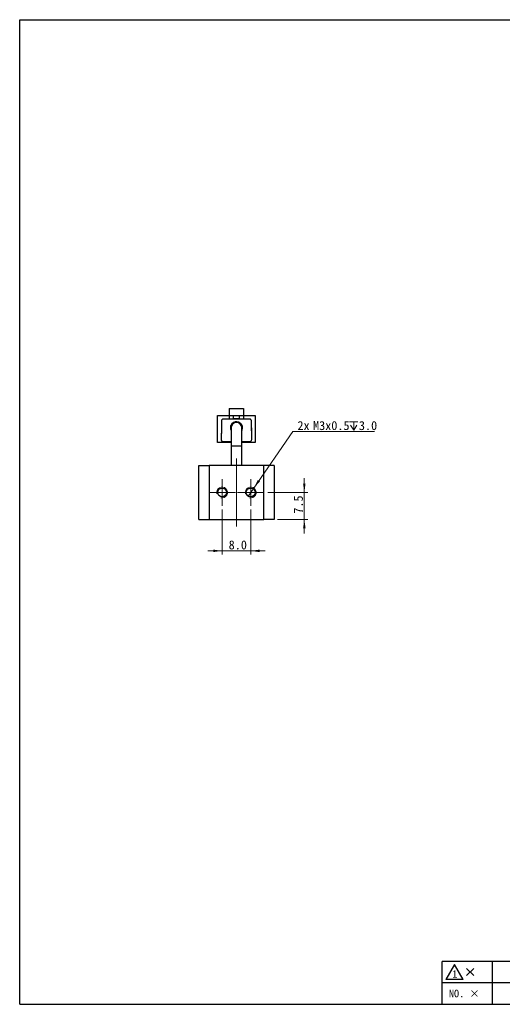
# Model space of a CAD drawing. Header units: millimetres. Extents: x 16 to 409, y 11 to 289.
# Tile 1 of 4: x 16 to 151, y 11 to 286. Entities that reach past the tile are written whole.
import ezdxf

# ---------------------------------------------------------------- set-up
doc = ezdxf.new("R2010")
doc.units = ezdxf.units.MM
doc.linetypes.add('SLD-一點鏈線-(中心線)', pattern=[34.29, 30.48, -1.27, 1.27, -1.27])
doc.linetypes.add('SLD-實線', pattern=[0])
doc.layers.add('00_FORMAT', color=7, linetype='SLD-實線')
doc.styles.add('SLDTEXTSTYLE0', font='MSGOTHIC.TTC')
doc.dimstyles.new('SLDDIMSTYLE2', dxfattribs={"dimtxt": 2.5, "dimasz": 2.5, "dimexe": 0, "dimexo": 0.0625, "dimtad": 0, "dimtih": 1, "dimtoh": 1, "dimdec": 1, "dimrnd": 1e-09, "dimzin": 12, "dimdsep": 46, "dimtxsty": 'SLDTEXTSTYLE0', "dimblk1": 'NONE', "dimsah": 1, "dimcen": 0, "dimadec": 0, "dimazin": 3, "dimtfac": 1, "dimtdec": 1, "dimtmove": 0, "dimatfit": 3, "dimldrblk": 'NONE', "dimfxl": 1, "dimfrac": 2, "dimtolj": 1, "dimtzin": 12, "dimarcsym": 0})
doc.dimstyles.new('SLDDIMSTYLE3', dxfattribs={"dimtxt": 2.5, "dimasz": 2.5, "dimexe": 0, "dimexo": 0.0625, "dimtad": 1, "dimdec": 1, "dimrnd": 1e-09, "dimzin": 4, "dimdsep": 46, "dimtxsty": 'SLDTEXTSTYLE0', "dimsah": 1, "dimcen": 0.09, "dimadec": 0, "dimazin": 1, "dimtfac": 1, "dimtdec": 1, "dimtmove": 0, "dimatfit": 0, "dimfxl": 1, "dimfrac": 2, "dimtolj": 1, "dimtzin": 12, "dimarcsym": 0})
doc.dimstyles.new('SLDDIMSTYLE4', dxfattribs={"dimtxt": 2.5, "dimasz": 2.5, "dimexe": 0, "dimexo": 0.0625, "dimtad": 1, "dimdec": 1, "dimrnd": 1e-09, "dimzin": 12, "dimdsep": 46, "dimtxsty": 'SLDTEXTSTYLE0', "dimsah": 1, "dimcen": 0.09, "dimadec": 0, "dimazin": 3, "dimtfac": 1, "dimtdec": 1, "dimtmove": 0, "dimatfit": 0, "dimfxl": 1, "dimfrac": 2, "dimtolj": 1, "dimtzin": 12, "dimarcsym": 0})

# ---------------------------------------------------------------- blocks, each defined once
blk = doc.blocks.new('SW_SYMBOL_HOLE_DEPTH')
at = {"color": 0, "linetype": 'SLD-實線', "lineweight": 18}
for p, q in [((0, 875), (800, 875)), ((100, 555), (400, 75)), ((400, 875), (400, 75)), ((700, 555), (400, 75))]:
    blk.add_line(p, q, dxfattribs=at)
blk = doc.blocks.new('_D_11')
at = {"color": 7, "linetype": 'SLD-實線', "lineweight": 18}
for p, q in [((81.39, 155.18), (92.31, 170.98)), ((92.31, 170.98), (115.09, 170.98)), ((79.68, 152.72), (81.39, 155.18))]:
    blk.add_line(p, q, dxfattribs=at)
blk.add_solid([(81.39, 155.18), (83.1, 157.04), (82.52, 157.44)], dxfattribs=at)
at = {"color": 7, "linetype": 'SLD-實線', "lineweight": 18, "xscale": 0.0029090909, "yscale": 0.0029090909, "zscale": 0.0029090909}
blk.add_blockref('SW_SYMBOL_HOLE_DEPTH', (108.11, 171.18), dxfattribs=at)
at = {"color": 7, "linetype": 'SLD-實線', "lineweight": 18, "char_height": 2.5, "attachment_point": 1, "style": 'SLDTEXTSTYLE0'}
for s, insert in [('2x ', (93.56, 173.89)), ('M3x0.5', (97.92, 173.89)), ('3.0', (110.73, 173.89))]:
    blk.add_mtext(s, dxfattribs=dict(at, insert=insert))
blk = doc.blocks.new('_NONE')
blk = doc.blocks.new('_D_12')
at = {"color": 7, "linetype": 'SLD-實線', "lineweight": 18}
for p, q in [((72.54, 149.2), (72.54, 136.65)), ((80.54, 149.2), (80.54, 136.65)), ((72.54, 137.65), (68.54, 137.65)), ((72.54, 137.65), (80.54, 137.65)), ((80.54, 137.65), (84.54, 137.65))]:
    blk.add_line(p, q, dxfattribs=at)
for points in [[(72.54, 137.65), (70.04, 138), (70.04, 137.3)], [(80.54, 137.65), (83.04, 137.3), (83.04, 138)]]:
    blk.add_solid(points, dxfattribs=at)
at = {"color": 7, "linetype": 'SLD-實線', "lineweight": 18, "insert": (74.36, 140.56), "char_height": 2.5, "attachment_point": 1, "style": 'SLDTEXTSTYLE0'}
blk.add_mtext('8.0', dxfattribs=at)
blk = doc.blocks.new('_D_13')
at = {"color": 7, "linetype": 'SLD-實線', "lineweight": 18}
for p, q in [((95.49, 153.95), (95.49, 157.95)), ((85.29, 153.95), (96.49, 153.95)), ((95.49, 146.45), (95.49, 153.95)), ((88.04, 146.45), (96.49, 146.45)), ((95.49, 146.45), (95.49, 142.45))]:
    blk.add_line(p, q, dxfattribs=at)
for points in [[(95.49, 153.95), (95.84, 156.45), (95.14, 156.45)], [(95.49, 146.45), (95.14, 143.95), (95.84, 143.95)]]:
    blk.add_solid(points, dxfattribs=at)
at = {"color": 7, "linetype": 'SLD-實線', "lineweight": 18, "insert": (92.58, 148.02), "char_height": 2.5, "attachment_point": 1, "rotation": 90, "style": 'SLDTEXTSTYLE0'}
blk.add_mtext('7.5', dxfattribs=at)
blk = doc.blocks.new('SW_CENTERMARKSYMBOL_1')
at = {"color": 0, "linetype": 'SLD-實線', "lineweight": 0}
for p, q in [((0, 2.5), (0, 3.75)), ((-2.5, 0), (-3.75, 0)), ((0, 0), (-2.5, 0)), ((0, 0), (0, 2.5)), ((0, 0), (0, -2.5)), ((0, 0), (2.5, 0)), ((2.5, 0), (3.75, 0)), ((0, -2.5), (0, -3.75))]:
    blk.add_line(p, q, dxfattribs=at)
blk = doc.blocks.new('SW_CENTERMARKSYMBOL_2')
at = {"color": 0, "linetype": 'SLD-實線', "lineweight": 0}
for p, q in [((0, 2.5), (0, 3.75)), ((-2.5, 0), (-3.75, 0)), ((0, 0), (-2.5, 0)), ((0, 0), (0, 2.5)), ((0, 0), (0, -2.5)), ((0, 0), (2.5, 0)), ((2.5, 0), (3.75, 0)), ((0, -2.5), (0, -3.75))]:
    blk.add_line(p, q, dxfattribs=at)

msp = doc.modelspace()

# ---------------------------------------------------------------- linework, layer by layer
at = {"color": 7, "linetype": 'SLD-實線', "lineweight": 25}
for p, q in [((74.54, 177.43), (78.54, 177.43)), ((74.54, 177.43), (74.54, 175.43)), ((78.54, 177.43), (78.54, 175.43)), ((71.29, 167.93), (71.29, 175.43)), ((71.29, 175.43), (74.54, 175.43)), ((72.34, 173.93), (72.34, 170.43)), ((80.24, 174.43), (72.84, 174.43)), ((74.54, 175.43), (78.54, 175.43)), ((74.54, 175.43), (74.54, 174.43)), ((75.74, 174.43), (75.74, 175.43)), ((77.34, 174.53), (75.74, 174.53)), ((77.34, 175.43), (77.34, 174.43)), ((78.54, 175.43), (78.54, 174.43)), ((78.54, 175.43), (81.79, 175.43)), ((80.74, 171.2), (80.74, 173.93)), ((81.79, 175.43), (81.79, 167.93)), ((75.04, 171.98), (75.04, 166.98)), ((78.04, 166.98), (78.04, 171.98)), ((78.04, 171.16), (78.1, 171.32)), ((78.23, 171.94), (78.24, 172.1)), ((75.04, 167.93), (71.29, 167.93)), ((81.79, 167.93), (78.04, 167.93)), ((75.04, 166.98), (75.04, 161.45)), ((78.04, 161.45), (78.04, 166.98)), ((66.04, 146.45), (66.04, 161.45)), ((66.04, 161.45), (68.94, 161.45)), ((68.94, 161.45), (68.94, 146.45)), ((84.14, 161.45), (68.94, 161.45)), ((84.14, 146.45), (84.14, 161.45)), ((87.04, 161.45), (84.14, 161.45)), ((87.04, 161.45), (87.04, 146.45)), ((66.04, 146.45), (68.94, 146.45)), ((68.94, 146.45), (84.14, 146.45)), ((87.04, 146.45), (84.14, 146.45))]:
    msp.add_line(p, q, dxfattribs=at)
at = {"color": 8, "linetype": 'SLD-實線', "lineweight": 25}
msp.add_line((75.04, 166.98), (78.04, 166.98), dxfattribs=at)
at = {"color": 7, "linetype": 'SLD-一點鏈線-(中心線)', "lineweight": 18}
msp.add_line((76.54, 163.45), (76.54, 144.45), dxfattribs=at)
at = {"color": 7, "linetype": 'SLD-實線', "lineweight": 18}
for p, q in [((134.98, 17.93), (137.4, 22.13)), ((137.4, 22.13), (139.83, 17.93)), ((142.79, 19), (140.79, 21)), ((140.79, 19), (142.79, 21)), ((139.83, 17.93), (134.98, 17.93))]:
    msp.add_line(p, q, dxfattribs=at)
at = {"color": 7, "linetype": 'SLD-實線', "lineweight": 25, "flags": 128}
msp.add_lwpolyline([(78.04, 171.23), (78.11, 171.33), (78.24, 171.98)], dxfattribs=at)
at = {"color": 7, "linetype": 'SLD-實線', "lineweight": 25}
for centre in [(72.54, 153.95), (80.54, 153.95)]:
    msp.add_circle(centre, 1.25, dxfattribs=at)
for centre, radius, start, end in [((72.84, 173.93), 0.5, 89.9999, 180), ((76.54, 172), 1.69, 359.3142, 207.278), ((76.54, 171.98), 1.5, 0, 180), ((80.24, 173.93), 0.5, 360, 90.0001)]:
    msp.add_arc(centre, radius, start, end, dxfattribs=at)
at = {"color": 7, "linetype": 'SLD-實線', "lineweight": 0}
for centre in [(72.54, 153.95), (80.54, 153.95)]:
    msp.add_arc(centre, 1.5, 255, 195, dxfattribs=at)
at = {"color": 7, "linetype": 'SLD-實線', "lineweight": 25}
for points, knots in [([(78.24, 172.1), (78.21, 172.3), (78.15, 172.67), (77.86, 173.1), (77.56, 173.36), (77.32, 173.5), (77.19, 173.56), (77.13, 173.58), (77.11, 173.58), (77.11, 173.58), (77.11, 173.58)], [0, 0, 0, 0, 0.281937, 0.504202, 0.696895, 0.838117, 0.892323, 0.938827, 0.982137, 1, 1, 1, 1]), ([(72.34, 169.63), (72.34, 169.63), (72.34, 169.63), (72.34, 169.64), (72.34, 169.64), (72.34, 169.64), (72.34, 169.66), (72.34, 169.71), (72.34, 169.8), (72.34, 169.93), (72.34, 170.09), (72.34, 170.25), (72.34, 170.38), (72.34, 170.46), (72.33, 170.5), (72.33, 170.52), (72.32, 170.51), (72.32, 170.49), (72.31, 170.41), (72.3, 170.25), (72.29, 170), (72.28, 169.67), (72.28, 169.23), (72.28, 168.88), (72.28, 168.64), (72.31, 168.52), (72.37, 168.41), (72.45, 168.31), (72.57, 168.23), (72.77, 168.17), (73.03, 168.19), (73.44, 168.19), (74.12, 168.2), (74.68, 168.2), (75.04, 168.2)], [0, 0, 0, 0, 0.000272, 0.000864, 0.001504, 0.002244, 0.004144, 0.012572, 0.025798, 0.046367, 0.07718, 0.103428, 0.125911, 0.145434, 0.153905, 0.161978, 0.170247, 0.179383, 0.202337, 0.23385, 0.273211, 0.345998, 0.415531, 0.485532, 0.513035, 0.534712, 0.554436, 0.57442, 0.598016, 0.625449, 0.670941, 0.725621, 0.825333, 1, 1, 1, 1]), ([(75.2, 173.03), (75.2, 173.03), (75.2, 173.04), (75.18, 173.02), (75.15, 172.98), (75.11, 172.92), (75.07, 172.86), (75.02, 172.77), (74.94, 172.61), (74.87, 172.4), (74.84, 172.17), (74.83, 172.02), (74.83, 171.94), (74.84, 171.88), (74.84, 171.87), (74.84, 171.87)], [0, 0, 0, 0, 0.0570123, 0.1201948, 0.1780596, 0.2329258, 0.284974, 0.340805, 0.4107428, 0.56489, 0.6920847, 0.7962629, 0.8444842, 0.8931881, 1, 1, 1, 1]), ([(78.04, 168.2), (78.09, 168.2), (78.48, 168.2), (79.03, 168.2), (79.69, 168.19), (80.06, 168.19), (80.33, 168.18), (80.5, 168.23), (80.64, 168.32), (80.73, 168.44), (80.81, 168.63), (80.79, 168.93), (80.8, 169.45), (80.79, 170.05), (80.79, 170.71), (80.79, 171.25), (80.79, 171.66), (80.79, 171.88), (80.79, 171.96), (80.79, 171.99), (80.79, 172.02), (80.79, 172.03), (80.78, 172.02), (80.78, 172.02)], [0, 0, 0, 0, 0.022683, 0.180274, 0.254958, 0.321958, 0.351143, 0.378044, 0.403118, 0.426465, 0.448078, 0.498952, 0.566207, 0.688986, 0.77543, 0.866907, 0.938831, 0.962949, 0.972783, 0.981629, 0.990023, 0.998545, 1, 1, 1, 1]), ([(80.78, 172), (80.77, 171.98), (80.77, 171.94), (80.75, 171.77), (80.74, 171.43), (80.73, 171.01), (80.73, 170.61), (80.73, 170.32), (80.73, 170.12), (80.73, 170.01), (80.73, 169.95), (80.73, 169.93), (80.73, 169.92), (80.73, 169.92), (80.73, 169.92), (80.73, 169.92)], [0, 0, 0, 0, 0.065255, 0.135512, 0.304377, 0.530259, 0.686641, 0.822487, 0.899651, 0.952205, 0.972387, 0.987171, 0.993377, 0.999354, 1, 1, 1, 1])]:
    msp.add_open_spline(points, degree=3, knots=knots, dxfattribs=at)
at = {"layer": '00_FORMAT', "color": 7}
for p, q in [((16.01, 11), (16.01, 286)), ((16.01, 286), (409.01, 286)), ((134.01, 17), (134.01, 23)), ((229.01, 23), (134.01, 23)), ((137.4, 22.13), (134.98, 17.93)), ((139.83, 17.93), (137.4, 22.13)), ((148.01, 17), (148.01, 23)), ((142.79, 19), (140.79, 21)), ((140.79, 19), (142.79, 21)), ((134.01, 11), (134.01, 17)), ((229.01, 17), (134.01, 17)), ((139.83, 17.93), (134.98, 17.93)), ((148.01, 11), (148.01, 17)), ((16.01, 11), (409.01, 11))]:
    msp.add_line(p, q, dxfattribs=at)

# ---------------------------------------------------------------- block references
at = {"color": 7, "linetype": 'Continuous', "lineweight": 0}
for name, p in [('SW_CENTERMARKSYMBOL_1', (72.54, 153.95)), ('SW_CENTERMARKSYMBOL_2', (80.54, 153.95))]:
    msp.add_blockref(name, p, dxfattribs=at)

# ---------------------------------------------------------------- texts
at = {"color": 7, "linetype": 'SLD-實線', "lineweight": 18, "char_height": 2.1, "attachment_point": 1, "style": 'SLDTEXTSTYLE0'}
for s, insert in [('1', (136.79, 20.51)), ('NO. ×', (135.86, 15.07))]:
    msp.add_mtext(s, dxfattribs=dict(at, insert=insert))

# ---------------------------------------------------------------- dimensions: what is measured, and where the dimension line sits
at = {"color": 7, "linetype": 'SLD-實線', "lineweight": 18}
dim = msp.add_diameter_dim_2p(p1=(79.68, 152.72), p2=(81.39, 155.18), text='2x M3x0.5 {\\fGDT;x}3.0', dimstyle='SLDDIMSTYLE2', override={"dimpost": '<>'}, dxfattribs=at)
dim.commit()
dim.dimension.update_dxf_attribs({"geometry": '_D_11', "text_midpoint": (104.32, 172.93), "dimtype": 163})
dim = msp.add_linear_dim(base=(95.49, 153.95), p1=(87.04, 146.45), p2=(84.29, 153.95), angle=90, dimstyle='SLDDIMSTYLE4', dxfattribs=at)
dim.commit()
dim.dimension.update_dxf_attribs({"geometry": '_D_13', "text_midpoint": (95.49, 150.2), "dimtype": 160})
dim = msp.add_linear_dim(base=(80.54, 137.65), p1=(72.54, 150.2), p2=(80.54, 150.2), dimstyle='SLDDIMSTYLE3', dxfattribs=at)
dim.commit()
dim.dimension.update_dxf_attribs({"geometry": '_D_12', "text_midpoint": (76.54, 137.65), "dimtype": 160})

doc.saveas('drawing.dxf')
